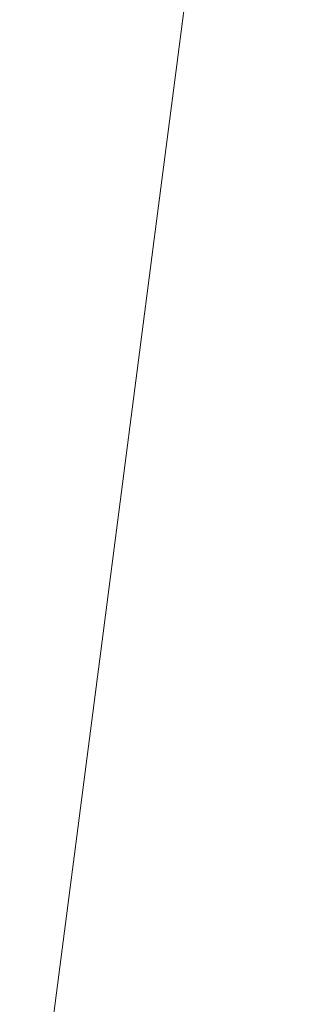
# Model space of a CAD drawing. Header units: millimetres. Extents: x 215.907 to 215.958, y 148.962 to 149.221.
# Tile 3 of 4: x 215.95229 to 215.95758, y 149.13773 to 149.15621. Entities that reach past the tile are written whole.
import ezdxf

# ---------------------------------------------------------------- set-up
doc = ezdxf.new("R2010")
doc.units = ezdxf.units.MM
doc.layers.add('SANINDUSA', color=3, linetype='Continuous')

msp = doc.modelspace()

# ---------------------------------------------------------------- linework, layer by layer
at = {"layer": 'SANINDUSA', "linetype": 'Continuous', "lineweight": 15, "flags": 128}
msp.add_lwpolyline([(215.9522907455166, 149.132625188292), (215.9524110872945, 149.1335533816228), (215.9528924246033, 149.1372661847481), (215.9538550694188, 149.1446914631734), (215.9548145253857, 149.1520920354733), (215.9556076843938, 149.1582099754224), (215.9563932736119, 149.1642693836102), (215.9571488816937, 149.1700977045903), (215.9575768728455, 149.1733989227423), (215.9575768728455, 149.1733990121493)], dxfattribs=at)

doc.saveas('drawing.dxf')
